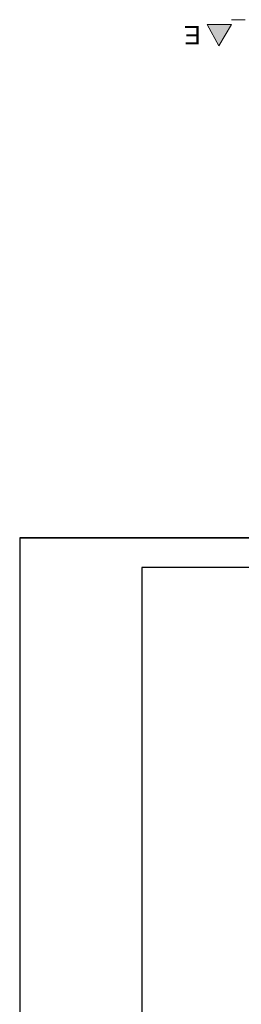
# Model space of a CAD drawing. Extents: x -528673 to -426178, y 23200 to 131944.
# Tile 9 of 87: x -498800 to -494262, y 43352 to 63505. Entities that reach past the tile are written whole.
import ezdxf

# ---------------------------------------------------------------- set-up
doc = ezdxf.new("R2010")
doc.units = 0
doc.header["$MEASUREMENT"] = 0
doc.linetypes.add('Dashed', pattern=[564.444447, 282.222223, -282.222223])
doc.layers.add('#PODKŁAD', color=252, linetype='Continuous')
doc.layers.add('_TABELA', color=7, linetype='Continuous')
doc.layers.add('INWENT OPISY_Nr_Pióra__21', color=252, linetype='Continuous', lineweight=9)
doc.layers.add('INWENT OPISY_Nr_Pióra__41', color=252, linetype='Continuous', lineweight=15)
doc.styles.add('GENERATED_STYLE_5', font='txt')

# ---------------------------------------------------------------- blocks, each defined once
blk = doc.blocks.new('PIĘTRO')
at = {"layer": 'INWENT OPISY_Nr_Pióra__21', "linetype": 'Continuous', "lineweight": 15}
blk.add_hatch(color=252, dxfattribs=at).paths.add_polyline_path([(-494720, 62968), (-494965, 63405), (-494465, 63405)], flags=0)
at = {"layer": 'INWENT OPISY_Nr_Pióra__41', "color": 252, "linetype": 'Dashed', "lineweight": 15}
blk.add_line((-493620, 63505), (-494720, 63505), dxfattribs=at)
at = {"layer": 'INWENT OPISY_Nr_Pióra__41', "color": 252, "linetype": 'Continuous', "lineweight": 15}
for p, q in [((-494965, 63405), (-494465, 63405)), ((-494965, 63405), (-494720, 62968)), ((-494720, 62968), (-494465, 63405))]:
    blk.add_line(p, q, dxfattribs=at)
at = {"layer": 'INWENT OPISY_Nr_Pióra__21', "color": 252, "linetype": 'Continuous', "lineweight": 15, "insert": (-495265, 62997), "char_height": 380, "attachment_point": 2, "rotation": 180, "style": 'GENERATED_STYLE_5'}
blk.add_mtext('{E}', dxfattribs=at)

msp = doc.modelspace()

# ---------------------------------------------------------------- linework, layer by layer
at = {"layer": '_TABELA', "color": 7}
msp.add_lwpolyline([(-498800, 52900), (-456800, 52900), (-498800, 52900), (-498800, 23200), (-456800, 23200), (-456800, 52900)], dxfattribs=at)
msp.add_lwpolyline([(-457400, 52290), (-496300, 52290), (-496300, 23810), (-457400, 23810)], close=True, dxfattribs=at)

# ---------------------------------------------------------------- block references
at = {"layer": '#PODKŁAD'}
msp.add_blockref('PIĘTRO', (0, 0), dxfattribs=at)

doc.saveas('drawing.dxf')
